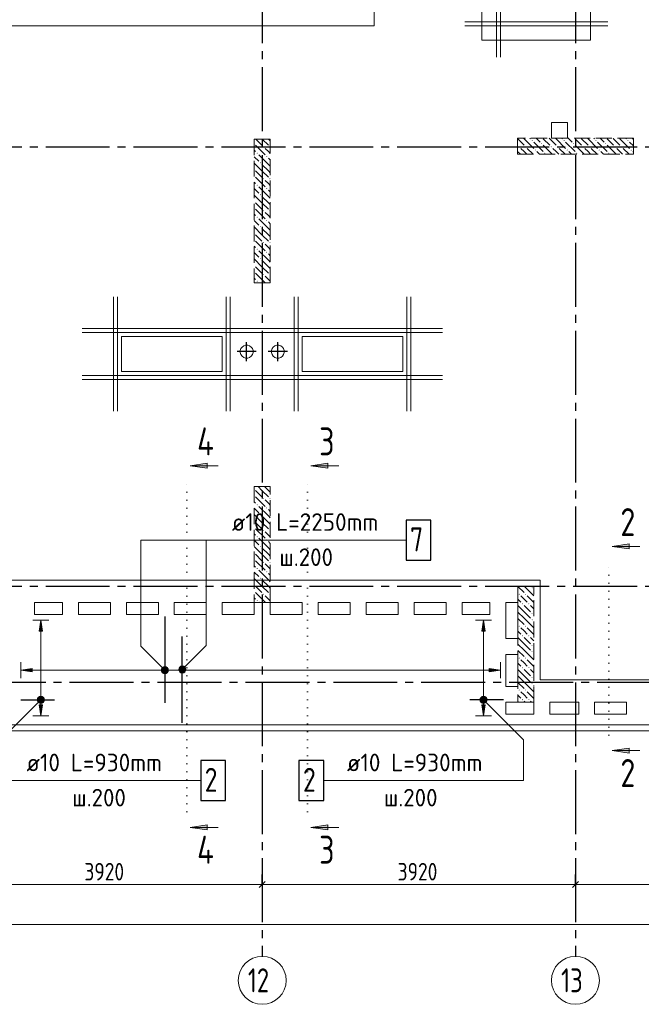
# Model space of a CAD drawing. Header units: millimetres. Extents: x 0 to 61017, y 0 to 42000.
# Tile 6 of 16: x 14685 to 22464, y 16370 to 28695. Entities that reach past the tile are written whole.
import ezdxf

# ---------------------------------------------------------------- set-up
doc = ezdxf.new("R2010")
doc.units = ezdxf.units.MM
for name, pattern in [('______2', [270, 200, -70]), ('______5', [1100, 800, -100, 100, -100]), ('______9', [100, 0, -100])]:
    doc.linetypes.add(name, pattern=pattern)
for name, color, linetype, lineweight in [('Standard', 7, 'Continuous', 25), ('ЖБ Перекрытие верхний уровень', 7, 'Continuous', 35), ('ЖБ Пилон', 7, 'Continuous', 35), ('Обрамление проемов стержнями', 7, 'Continuous', 25), ('Оси', 40, '______5', 18), ('Позиционная метка линия выноска', 7, 'Continuous', 13), ('Позиционная метка номер позиции', 7, 'Continuous', 13), ('Узлы символ', 7, 'Continuous', 25)]:
    doc.layers.add(name, color=color, linetype=linetype, lineweight=lineweight)
doc.layers.add('Обрамление П-обр. равн.', color=7, linetype='Continuous', lineweight=25, true_color=0x5f1e0f)
doc.styles.add('GOST 2.304-81', font='txt')
doc.styles.add('ISOCPEUR', font='txt')

msp = doc.modelspace()

# ---------------------------------------------------------------- hatches: boundary and pattern name
at = {"layer": 'ЖБ Пилон', "linetype": 'Continuous', "lineweight": 18, "transparency": 33554687}
for points in [[(17620, 27147), (17623, 27143), (17620, 27140)], [(21090, 27183), (21097, 27190), (21103, 27183), (21097, 27177)], [(21210, 27143), (21217, 27150), (21223, 27143), (21217, 27137)], [(21490, 27183), (21497, 27190), (21503, 27183), (21497, 27177)], [(21610, 27143), (21617, 27150), (21623, 27143), (21617, 27137)], [(21890, 27183), (21897, 27190), (21903, 27183), (21897, 27177)], [(22010, 27143), (22017, 27150), (22023, 27143), (22017, 27137)], [(22290, 27183), (22297, 27190), (22303, 27183), (22297, 27177)], [(17650, 27023), (17657, 27030), (17663, 27023), (17657, 27017)], [(17730, 27103), (17737, 27110), (17743, 27103), (17737, 27097)], [(17810, 27103), (17817, 27110), (17820, 27107), (17820, 27100), (17817, 27097)], [(20930, 27103), (20937, 27110), (20943, 27103), (20937, 27097)], [(21010, 27103), (21017, 27110), (21023, 27103), (21017, 27097)], [(21130, 27063), (21137, 27070), (21143, 27063), (21137, 27057)], [(21250, 27023), (21257, 27030), (21263, 27023), (21257, 27017)], [(21330, 27103), (21337, 27110), (21343, 27103), (21337, 27097)], [(21410, 27103), (21417, 27110), (21423, 27103), (21417, 27097)], [(21530, 27063), (21537, 27070), (21543, 27063), (21537, 27057)], [(21650, 27023), (21657, 27030), (21663, 27023), (21657, 27017)], [(21730, 27103), (21737, 27110), (21743, 27103), (21737, 27097)], [(21810, 27103), (21817, 27110), (21823, 27103), (21817, 27097)], [(21930, 27063), (21937, 27070), (21943, 27063), (21937, 27057)], [(22050, 27023), (22057, 27030), (22063, 27023), (22057, 27017)], [(22130, 27103), (22137, 27110), (22143, 27103), (22137, 27097)], [(22210, 27103), (22217, 27110), (22223, 27103), (22217, 27097)], [(22330, 27063), (22337, 27070), (22343, 27063), (22337, 27057)], [(17690, 26903), (17697, 26910), (17703, 26903), (17697, 26897)], [(17770, 26983), (17777, 26990), (17783, 26983), (17777, 26977)], [(17620, 26827), (17623, 26823), (17620, 26820)], [(17620, 26747), (17623, 26743), (17620, 26740)], [(17650, 26623), (17657, 26630), (17663, 26623), (17657, 26617)], [(17730, 26703), (17737, 26710), (17743, 26703), (17737, 26697)], [(17810, 26703), (17817, 26710), (17820, 26707), (17820, 26700), (17817, 26697)], [(17690, 26503), (17697, 26510), (17703, 26503), (17697, 26497)], [(17770, 26583), (17777, 26590), (17783, 26583), (17777, 26577)], [(17620, 26427), (17623, 26423), (17620, 26420)], [(17620, 26347), (17623, 26343), (17620, 26340)], [(17730, 26303), (17737, 26310), (17743, 26303), (17737, 26297)], [(17810, 26303), (17817, 26310), (17820, 26307), (17820, 26300), (17817, 26297)], [(17650, 26223), (17657, 26230), (17663, 26223), (17657, 26217)], [(17770, 26183), (17777, 26190), (17783, 26183), (17777, 26177)], [(17620, 26027), (17623, 26023), (17620, 26020)], [(17690, 26103), (17697, 26110), (17703, 26103), (17697, 26097)], [(17620, 25947), (17623, 25943), (17620, 25940)], [(17730, 25903), (17737, 25910), (17743, 25903), (17737, 25897)], [(17810, 25903), (17817, 25910), (17820, 25907), (17820, 25900), (17817, 25897)], [(17650, 25823), (17657, 25830), (17663, 25823), (17657, 25817)], [(17770, 25783), (17777, 25790), (17783, 25783), (17777, 25777)], [(17690, 25703), (17697, 25710), (17703, 25703), (17697, 25697)], [(17620, 25627), (17623, 25623), (17620, 25620)], [(17620, 25547), (17623, 25543), (17620, 25540)], [(17650, 25423), (17657, 25430), (17663, 25423), (17657, 25417)], [(17730, 25503), (17737, 25510), (17743, 25503), (17737, 25497)], [(17810, 25503), (17817, 25510), (17820, 25507), (17820, 25500), (17817, 25497)], [(17620, 22827), (17623, 22823), (17620, 22820)], [(17620, 22747), (17623, 22743), (17620, 22740)], [(17730, 22703), (17737, 22710), (17743, 22703), (17737, 22697)], [(17810, 22703), (17817, 22710), (17820, 22707), (17820, 22700), (17817, 22697)], [(17650, 22623), (17657, 22630), (17663, 22623), (17657, 22617)], [(17770, 22583), (17777, 22590), (17783, 22583), (17777, 22577)], [(17690, 22503), (17697, 22510), (17703, 22503), (17697, 22497)], [(17620, 22427), (17623, 22423), (17620, 22420)], [(17620, 22347), (17623, 22343), (17620, 22340)], [(17730, 22303), (17737, 22310), (17743, 22303), (17737, 22297)], [(17810, 22303), (17817, 22310), (17820, 22307), (17820, 22300), (17817, 22297)], [(17650, 22223), (17657, 22230), (17663, 22223), (17657, 22217)], [(17770, 22183), (17777, 22190), (17783, 22183), (17777, 22177)], [(17690, 22103), (17697, 22110), (17703, 22103), (17697, 22097)], [(17620, 22027), (17623, 22023), (17620, 22020)], [(17620, 21947), (17623, 21943), (17620, 21940)], [(17650, 21823), (17657, 21830), (17663, 21823), (17657, 21817)], [(17730, 21903), (17737, 21910), (17743, 21903), (17737, 21897)], [(17810, 21903), (17817, 21910), (17820, 21907), (17820, 21900), (17817, 21897)], [(17690, 21703), (17697, 21710), (17703, 21703), (17697, 21697)], [(17770, 21783), (17777, 21790), (17783, 21783), (17777, 21777)], [(17620, 21627), (17623, 21623), (17620, 21620)], [(21090, 21583), (21097, 21590), (21103, 21583), (21097, 21577)], [(17620, 21547), (17623, 21543), (17620, 21540)], [(17730, 21503), (17737, 21510), (17743, 21503), (17737, 21497)], [(17810, 21503), (17817, 21510), (17820, 21507), (17820, 21500), (17817, 21497)], [(20930, 21503), (20937, 21510), (20943, 21503), (20937, 21497)], [(21010, 21503), (21017, 21510), (21023, 21503), (21017, 21497)], [(17650, 21423), (17657, 21430), (17663, 21423), (17657, 21417)], [(20970, 21383), (20977, 21390), (20983, 21383), (20977, 21377)], [(21050, 21383), (21057, 21390), (21063, 21383), (21057, 21377)], [(21090, 21263), (21097, 21270), (21103, 21263), (21097, 21257)], [(20930, 21103), (20937, 21110), (20943, 21103), (20937, 21097)], [(21010, 21103), (21017, 21110), (21023, 21103), (21017, 21097)], [(21090, 21183), (21097, 21190), (21103, 21183), (21097, 21177)], [(20970, 20983), (20977, 20990), (20983, 20983), (20977, 20977)], [(21050, 20983), (21057, 20990), (21063, 20983), (21057, 20977)], [(21090, 20863), (21097, 20870), (21103, 20863), (21097, 20857)], [(20930, 20703), (20937, 20710), (20943, 20703), (20937, 20697)], [(21010, 20703), (21017, 20710), (21023, 20703), (21017, 20697)], [(21090, 20783), (21097, 20790), (21103, 20783), (21097, 20777)], [(20970, 20583), (20977, 20590), (20983, 20583), (20977, 20577)], [(21050, 20583), (21057, 20590), (21063, 20583), (21057, 20577)], [(21090, 20463), (21097, 20470), (21103, 20463), (21097, 20457)], [(21090, 20383), (21097, 20390), (21103, 20383), (21097, 20377)], [(20930, 20303), (20937, 20310), (20943, 20303), (20937, 20297)], [(21010, 20303), (21017, 20310), (21023, 20303), (21017, 20297)], [(20970, 20183), (20977, 20190), (20983, 20183), (20977, 20177)], [(21050, 20183), (21057, 20190), (21063, 20183), (21057, 20177)]]:
    msp.add_hatch(color=7, dxfattribs=at).paths.add_polyline_path(points, flags=16)
at = {"layer": 'Обрамление П-обр. равн.', "linetype": 'Continuous', "lineweight": 13, "transparency": 33554687}
for points in [[(14970, 21040), (14950, 21180), (14930, 21040)], [(20510, 21040), (20490, 21180), (20470, 21040)], [(16461, 20575), (16477, 20514), (16477, 20591)], [(16477, 20591), (16500, 20508), (16500, 20598)], [(16477, 20591), (16477, 20514), (16500, 20508)], [(16500, 20598), (16500, 20508), (16522, 20514)], [(16500, 20598), (16522, 20514), (16522, 20591)], [(16522, 20591), (16522, 20514), (16539, 20530)], [(16522, 20591), (16539, 20530), (16539, 20575)], [(16461, 20530), (16461, 20575), (16455, 20553)], [(16461, 20575), (16461, 20530), (16477, 20514)], [(16539, 20575), (16539, 20530), (16545, 20553)], [(20560, 20533), (20700, 20553), (20560, 20573)]]:
    msp.add_hatch(color=7, dxfattribs=at).paths.add_polyline_path(points)
for points in [[(14840, 20533), (14700, 20553), (14840, 20573)], [(14970, 20120), (14950, 19980), (14930, 20120)], [(20510, 20120), (20490, 19980), (20470, 20120)]]:
    msp.add_hatch(color=7, dxfattribs=at).paths.add_polyline_path(points, flags=16)
at = {"layer": 'Позиционная метка номер позиции', "linetype": 'Continuous', "lineweight": 13, "transparency": 33554687}
for points in [[(16468, 20521), (16511, 20596), (16457, 20541)], [(16457, 20541), (16511, 20596), (16489, 20596)], [(16457, 20541), (16489, 20596), (16457, 20564)], [(16457, 20564), (16489, 20596), (16468, 20584)], [(16468, 20521), (16532, 20584), (16511, 20596)], [(16489, 20509), (16532, 20584), (16468, 20521)], [(16489, 20509), (16543, 20564), (16532, 20584)], [(16677, 20571), (16752, 20528), (16688, 20592)], [(16688, 20592), (16763, 20549), (16709, 20603)], [(16688, 20592), (16752, 20528), (16763, 20549)], [(16709, 20603), (16763, 20549), (16763, 20571)], [(16709, 20603), (16763, 20571), (16731, 20603)], [(16731, 20603), (16763, 20571), (16752, 20592)], [(16511, 20509), (16543, 20564), (16489, 20509)], [(16511, 20509), (16543, 20541), (16543, 20564)], [(16543, 20541), (16511, 20509), (16532, 20521)], [(16677, 20549), (16731, 20517), (16677, 20571)], [(16677, 20571), (16731, 20517), (16752, 20528)], [(16709, 20517), (16677, 20549), (16688, 20528)], [(16677, 20549), (16709, 20517), (16731, 20517)], [(14993, 20169), (14939, 20223), (14918, 20212)], [(14993, 20191), (14961, 20223), (14939, 20223)], [(14993, 20191), (14939, 20223), (14993, 20169)], [(14961, 20223), (14993, 20191), (14982, 20212)], [(20447, 20191), (20479, 20223), (20458, 20212)], [(20479, 20223), (20447, 20191), (20447, 20169)], [(20479, 20223), (20447, 20169), (20501, 20223)], [(20501, 20223), (20447, 20169), (20458, 20148)], [(20501, 20223), (20458, 20148), (20522, 20212)], [(14982, 20148), (14918, 20212), (14907, 20191)], [(14982, 20148), (14907, 20191), (14961, 20137)], [(14961, 20137), (14907, 20191), (14907, 20169)], [(14961, 20137), (14907, 20169), (14939, 20137)], [(14939, 20137), (14907, 20169), (14918, 20148)], [(14993, 20169), (14918, 20212), (14982, 20148)], [(20522, 20212), (20458, 20148), (20479, 20137)], [(20522, 20212), (20479, 20137), (20533, 20191)], [(20533, 20191), (20479, 20137), (20501, 20137)], [(20533, 20191), (20501, 20137), (20533, 20169)], [(20533, 20169), (20501, 20137), (20522, 20148)]]:
    msp.add_hatch(color=7, dxfattribs=at).paths.add_polyline_path(points)
at = {"layer": 'Узлы символ', "linetype": 'Continuous', "lineweight": 13, "transparency": 33554687}
for points in [[(17030, 23082), (16820, 23112), (17030, 23142)], [(18540, 23082), (18330, 23112), (18540, 23142)], [(22310, 22072), (22100, 22102), (22310, 22132)], [(22310, 19515), (22100, 19545), (22310, 19575)], [(17030, 18555), (16820, 18585), (17030, 18615)], [(18540, 18555), (18330, 18585), (18540, 18615)]]:
    msp.add_hatch(color=7, dxfattribs=at).paths.add_polyline_path(points, flags=16)

# ---------------------------------------------------------------- linework, layer by layer
at = {"layer": 'Standard', "color": 8, "linetype": '______5', "lineweight": -3, "transparency": 33554687}
for p, q in [((17525, 24420), (17525, 24660)), ((17915, 24420), (17915, 24660)), ((17645, 24540), (17405, 24540)), ((18035, 24540), (17795, 24540))]:
    msp.add_line(p, q, dxfattribs=at)
at = {"layer": 'Standard', "color": 251, "linetype": 'Continuous', "lineweight": -3, "true_color": 0x656565, "transparency": 33554687}
for p, q in [((17720, 17870), (17720, 17995)), ((21640, 17870), (21640, 17995)), ((17720, 17870), (17720, 17745)), ((17720, 17870), (17720, 17418)), ((21640, 17870), (21640, 17745)), ((21640, 17870), (21640, 17418))]:
    msp.add_line(p, q, dxfattribs=at)
at = {"layer": 'Standard', "color": 7, "linetype": 'Continuous', "lineweight": 25, "transparency": 33554687}
for p, q in [((17682, 17833), (17758, 17907)), ((21602, 17833), (21677, 17907))]:
    msp.add_line(p, q, dxfattribs=at)
at = {"layer": 'Standard', "color": 7, "linetype": 'Continuous', "lineweight": 13, "transparency": 33554687}
for p, q in [((13800, 17870), (17720, 17870)), ((17720, 17870), (21640, 17870)), ((21640, 17870), (24940, 17870)), ((49280, 17370), (7200, 17370))]:
    msp.add_line(p, q, dxfattribs=at)
at = {"layer": 'Standard', "color": 254, "linetype": 'Continuous', "lineweight": 13, "true_color": 0xc4c4ff, "transparency": 33554687}
msp.add_lwpolyline([(7029, 19795), (49781, 19795), (49781, 34901), (7029, 34901), (7029, 19795)], dxfattribs=at)
at = {"layer": 'ЖБ Перекрытие верхний уровень', "color": 7, "linetype": 'Continuous', "lineweight": 18, "transparency": 33554687}
for p, q in [((21540, 27410), (21340, 27410)), ((21340, 27410), (21340, 27210)), ((21540, 27210), (21540, 27410)), ((21340, 27210), (21540, 27210)), ((17220, 24730), (15960, 24730)), ((15960, 24730), (15960, 24290)), ((17220, 24290), (17220, 24730)), ((19480, 24730), (18220, 24730)), ((18220, 24730), (18220, 24290)), ((19480, 24290), (19480, 24730)), ((17453, 24577), (17445, 24553)), ((17445, 24553), (17445, 24527)), ((17445, 24527), (17453, 24503)), ((17468, 24597), (17453, 24577)), ((17488, 24612), (17468, 24597)), ((17512, 24620), (17488, 24612)), ((17538, 24620), (17512, 24620)), ((17562, 24612), (17538, 24620)), ((17582, 24597), (17562, 24612)), ((17597, 24577), (17582, 24597)), ((17605, 24553), (17597, 24577)), ((17597, 24503), (17605, 24527)), ((17605, 24527), (17605, 24553)), ((17843, 24577), (17835, 24553)), ((17835, 24553), (17835, 24527)), ((17835, 24527), (17843, 24503)), ((17858, 24597), (17843, 24577)), ((17878, 24612), (17858, 24597)), ((17902, 24620), (17878, 24612)), ((17928, 24620), (17902, 24620)), ((17952, 24612), (17928, 24620)), ((17972, 24597), (17952, 24612)), ((17987, 24577), (17972, 24597)), ((17995, 24553), (17987, 24577)), ((17987, 24503), (17995, 24527)), ((17995, 24527), (17995, 24553)), ((17453, 24503), (17468, 24483)), ((17468, 24483), (17488, 24468)), ((17488, 24468), (17512, 24460)), ((17512, 24460), (17538, 24460)), ((17538, 24460), (17562, 24468)), ((17562, 24468), (17582, 24483)), ((17582, 24483), (17597, 24503)), ((17843, 24503), (17858, 24483)), ((17858, 24483), (17878, 24468)), ((17878, 24468), (17902, 24460)), ((17902, 24460), (17928, 24460)), ((17928, 24460), (17952, 24468)), ((17952, 24468), (17972, 24483)), ((17972, 24483), (17987, 24503)), ((15960, 24290), (17220, 24290)), ((18220, 24290), (19480, 24290)), ((14870, 21250), (14870, 21400)), ((14870, 21400), (15220, 21400)), ((15220, 21400), (15220, 21250)), ((15420, 21400), (15820, 21400)), ((15420, 21250), (15420, 21400)), ((15820, 21400), (15820, 21250)), ((16020, 21250), (16020, 21400)), ((16020, 21400), (16420, 21400)), ((16420, 21400), (16420, 21250)), ((16620, 21250), (16620, 21400)), ((16620, 21400), (17020, 21400)), ((17020, 21400), (17020, 21250)), ((17220, 21250), (17220, 21400)), ((17220, 21400), (17620, 21400)), ((17620, 21400), (17620, 21250)), ((17820, 21250), (17820, 21400)), ((17820, 21400), (18220, 21400)), ((18220, 21400), (18220, 21250)), ((18420, 21250), (18420, 21400)), ((18420, 21400), (18820, 21400)), ((18820, 21400), (18820, 21250)), ((19020, 21250), (19020, 21400)), ((19020, 21400), (19420, 21400)), ((19420, 21400), (19420, 21250)), ((19620, 21250), (19620, 21400)), ((19620, 21400), (20020, 21400)), ((20020, 21400), (20020, 21250)), ((20220, 21250), (20220, 21400)), ((20220, 21400), (20570, 21400)), ((20570, 21400), (20570, 21250)), ((20770, 21400), (20920, 21400)), ((20770, 20950), (20770, 21400)), ((20920, 21400), (20920, 20950)), ((15220, 21250), (14870, 21250)), ((15820, 21250), (15420, 21250)), ((16420, 21250), (16020, 21250)), ((17020, 21250), (16620, 21250)), ((17620, 21250), (17220, 21250)), ((18220, 21250), (17820, 21250)), ((18820, 21250), (18420, 21250)), ((19420, 21250), (19020, 21250)), ((20020, 21250), (19620, 21250)), ((20570, 21250), (20220, 21250)), ((20920, 20950), (20770, 20950)), ((20770, 20350), (20770, 20750)), ((20770, 20750), (20920, 20750)), ((20920, 20750), (20920, 20350)), ((20920, 20350), (20770, 20350)), ((20770, 20150), (21120, 20150)), ((20770, 20000), (20770, 20150)), ((21120, 20150), (21120, 20000)), ((21320, 20000), (21320, 20150)), ((21320, 20150), (21680, 20150)), ((21680, 20150), (21680, 20000)), ((21880, 20000), (21880, 20150)), ((21880, 20150), (22280, 20150)), ((22280, 20150), (22280, 20000)), ((21120, 20000), (20770, 20000)), ((21680, 20000), (21320, 20000)), ((22280, 20000), (21880, 20000)), ((7100, 19870), (28240, 19870))]:
    msp.add_line(p, q, dxfattribs=at)
at = {"layer": 'ЖБ Пилон', "color": 253, "linetype": '______2', "lineweight": 13, "true_color": 0xa0a0a0, "transparency": 33554687}
for p, q in [((17620, 27200), (17620, 25400)), ((17820, 27200), (17620, 27200)), ((17820, 25400), (17820, 27200)), ((22365, 27210), (20915, 27210)), ((20915, 27210), (20915, 27010)), ((22365, 27010), (22365, 27210)), ((20915, 27010), (22365, 27010)), ((17620, 25400), (17820, 25400)), ((17620, 22850), (17620, 21400)), ((17820, 22850), (17620, 22850)), ((17820, 21400), (17820, 22850)), ((20920, 21600), (20920, 20150)), ((21120, 21600), (20920, 21600)), ((21120, 20150), (21120, 21600)), ((17620, 21400), (17820, 21400)), ((20920, 20150), (21120, 20150))]:
    msp.add_line(p, q, dxfattribs=at)
at = {"layer": 'ЖБ Пилон', "color": 9, "linetype": 'Continuous', "lineweight": 18, "true_color": 0xc7c7c7, "transparency": 33554687}
for p, q in [((17637, 27123), (17757, 27003)), ((17640, 27200), (17717, 27123)), ((17720, 27200), (17797, 27123)), ((17800, 27200), (17820, 27180)), ((20917, 27203), (20915, 27205)), ((20915, 27125), (20917, 27123)), ((20917, 27203), (20997, 27123)), ((20990, 27210), (20997, 27203)), ((20997, 27203), (21117, 27083)), ((21070, 27210), (21077, 27203)), ((21117, 27163), (21237, 27043)), ((21157, 27203), (21150, 27210)), ((21197, 27163), (21157, 27203)), ((21237, 27203), (21317, 27123)), ((21237, 27123), (21350, 27010)), ((21317, 27203), (21310, 27210)), ((21317, 27203), (21397, 27123)), ((21390, 27210), (21397, 27203)), ((21397, 27203), (21517, 27083)), ((21470, 27210), (21477, 27203)), ((21517, 27163), (21637, 27043)), ((21557, 27203), (21550, 27210)), ((21597, 27163), (21557, 27203)), ((21637, 27203), (21717, 27123)), ((21637, 27123), (21750, 27010)), ((21717, 27203), (21710, 27210)), ((21717, 27203), (21797, 27123)), ((21790, 27210), (21797, 27203)), ((21797, 27203), (21917, 27083)), ((21870, 27210), (21877, 27203)), ((21917, 27163), (22037, 27043)), ((21957, 27203), (21950, 27210)), ((21997, 27163), (21957, 27203)), ((22037, 27203), (22117, 27123)), ((22037, 27123), (22150, 27010)), ((22117, 27203), (22110, 27210)), ((22117, 27203), (22197, 27123)), ((22190, 27210), (22197, 27203)), ((22197, 27203), (22317, 27083)), ((22270, 27210), (22277, 27203)), ((22317, 27163), (22365, 27115)), ((22357, 27203), (22350, 27210)), ((22365, 27195), (22357, 27203)), ((17620, 27060), (17637, 27043)), ((17797, 26883), (17677, 27003)), ((17797, 27043), (17757, 27083)), ((17820, 27020), (17797, 27043)), ((20915, 27045), (20950, 27010)), ((20997, 27043), (20957, 27083)), ((21030, 27010), (20997, 27043)), ((21037, 27083), (21110, 27010)), ((21157, 27043), (21190, 27010)), ((21397, 27043), (21357, 27083)), ((21430, 27010), (21397, 27043)), ((21437, 27083), (21510, 27010)), ((21557, 27043), (21590, 27010)), ((21797, 27043), (21757, 27083)), ((21830, 27010), (21797, 27043)), ((21837, 27083), (21910, 27010)), ((21957, 27043), (21990, 27010)), ((22197, 27043), (22157, 27083)), ((22230, 27010), (22197, 27043)), ((22237, 27083), (22310, 27010)), ((22357, 27043), (22365, 27035)), ((17620, 26980), (17677, 26923)), ((17717, 26803), (17620, 26900)), ((17717, 26883), (17797, 26803)), ((17797, 26963), (17820, 26940)), ((17797, 26883), (17820, 26860)), ((17637, 26803), (17717, 26723)), ((17717, 26803), (17797, 26723)), ((17797, 26803), (17820, 26780)), ((17620, 26660), (17637, 26643)), ((17637, 26723), (17757, 26603)), ((17797, 26643), (17757, 26683)), ((17820, 26620), (17797, 26643)), ((17620, 26580), (17677, 26523)), ((17717, 26403), (17620, 26500)), ((17797, 26483), (17677, 26603)), ((17797, 26563), (17820, 26540)), ((17637, 26403), (17717, 26323)), ((17717, 26483), (17797, 26403)), ((17717, 26403), (17797, 26323)), ((17797, 26483), (17820, 26460)), ((17797, 26403), (17820, 26380)), ((17620, 26260), (17637, 26243)), ((17637, 26323), (17757, 26203)), ((17797, 26243), (17757, 26283)), ((17620, 26180), (17677, 26123)), ((17797, 26083), (17677, 26203)), ((17820, 26220), (17797, 26243)), ((17797, 26163), (17820, 26140)), ((17717, 26003), (17620, 26100)), ((17717, 26083), (17797, 26003)), ((17797, 26083), (17820, 26060)), ((17637, 26003), (17717, 25923)), ((17637, 25923), (17757, 25803)), ((17717, 26003), (17797, 25923)), ((17797, 25843), (17757, 25883)), ((17797, 26003), (17820, 25980)), ((17620, 25860), (17637, 25843)), ((17620, 25780), (17677, 25723)), ((17797, 25683), (17677, 25803)), ((17820, 25820), (17797, 25843)), ((17797, 25763), (17820, 25740)), ((17717, 25603), (17620, 25700)), ((17717, 25683), (17797, 25603)), ((17797, 25683), (17820, 25660)), ((17637, 25603), (17717, 25523)), ((17637, 25523), (17757, 25403)), ((17717, 25603), (17797, 25523)), ((17797, 25603), (17820, 25580)), ((17620, 25460), (17637, 25443)), ((17680, 25400), (17677, 25403)), ((17797, 25443), (17757, 25483)), ((17820, 25420), (17797, 25443)), ((17637, 22803), (17717, 22723)), ((17717, 22803), (17670, 22850)), ((17717, 22803), (17797, 22723)), ((17750, 22850), (17797, 22803)), ((17797, 22803), (17820, 22780)), ((17637, 22723), (17757, 22603)), ((17797, 22643), (17757, 22683)), ((17620, 22660), (17637, 22643)), ((17620, 22580), (17677, 22523)), ((17797, 22483), (17677, 22603)), ((17820, 22620), (17797, 22643)), ((17797, 22563), (17820, 22540)), ((17717, 22403), (17620, 22500)), ((17717, 22483), (17797, 22403)), ((17797, 22483), (17820, 22460)), ((17637, 22403), (17717, 22323)), ((17637, 22323), (17757, 22203)), ((17717, 22403), (17797, 22323)), ((17797, 22403), (17820, 22380)), ((17620, 22260), (17637, 22243)), ((17797, 22083), (17677, 22203)), ((17797, 22243), (17757, 22283)), ((17820, 22220), (17797, 22243)), ((17620, 22180), (17677, 22123)), ((17717, 22003), (17620, 22100)), ((17717, 22083), (17797, 22003)), ((17797, 22163), (17820, 22140)), ((17797, 22083), (17820, 22060)), ((17637, 22003), (17717, 21923)), ((17717, 22003), (17797, 21923)), ((17797, 22003), (17820, 21980)), ((17620, 21860), (17637, 21843)), ((17637, 21923), (17757, 21803)), ((17797, 21843), (17757, 21883)), ((17820, 21820), (17797, 21843)), ((17620, 21780), (17677, 21723)), ((17717, 21603), (17620, 21700)), ((17797, 21683), (17677, 21803)), ((17797, 21763), (17820, 21740)), ((17637, 21603), (17717, 21523)), ((17717, 21683), (17797, 21603)), ((17717, 21603), (17797, 21523)), ((17797, 21683), (17820, 21660)), ((17797, 21603), (17820, 21580)), ((20920, 21600), (20997, 21523)), ((21000, 21600), (21117, 21483)), ((17620, 21460), (17637, 21443)), ((17637, 21523), (17757, 21403)), ((17797, 21443), (17757, 21483)), ((20997, 21443), (20957, 21483)), ((21037, 21483), (21120, 21400)), ((21117, 21563), (21120, 21560)), ((17680, 21400), (17677, 21403)), ((17820, 21420), (17797, 21443)), ((20920, 21440), (20957, 21403)), ((20997, 21283), (20920, 21360)), ((21037, 21403), (20997, 21443)), ((20997, 21363), (21077, 21283)), ((21077, 21363), (21120, 21320)), ((20920, 21280), (20997, 21203)), ((20920, 21200), (20997, 21123)), ((20997, 21283), (21077, 21203)), ((20997, 21203), (21117, 21083)), ((21120, 21240), (21117, 21243)), ((20997, 21043), (20957, 21083)), ((21037, 21083), (21120, 21000)), ((21117, 21163), (21120, 21160)), ((20920, 21040), (20957, 21003)), ((20997, 20883), (20920, 20960)), ((21037, 21003), (20997, 21043)), ((20997, 20963), (21077, 20883)), ((21077, 20963), (21120, 20920)), ((20920, 20880), (20997, 20803)), ((20997, 20883), (21077, 20803)), ((21120, 20840), (21117, 20843)), ((20920, 20800), (20997, 20723)), ((20997, 20803), (21117, 20683)), ((21117, 20763), (21120, 20760)), ((20920, 20640), (20957, 20603)), ((20997, 20643), (20957, 20683)), ((21037, 20603), (20997, 20643)), ((21037, 20683), (21120, 20600)), ((20997, 20483), (20920, 20560)), ((20920, 20480), (20997, 20403)), ((20997, 20563), (21077, 20483)), ((20997, 20483), (21077, 20403)), ((21077, 20563), (21120, 20520)), ((20920, 20400), (20997, 20323)), ((20997, 20403), (21117, 20283)), ((21120, 20440), (21117, 20443)), ((21117, 20363), (21120, 20360)), ((20920, 20240), (20957, 20203)), ((20997, 20243), (20957, 20283)), ((21037, 20203), (20997, 20243)), ((21037, 20283), (21120, 20200)), ((20930, 20150), (20920, 20160)), ((20997, 20163), (21010, 20150)), ((21077, 20163), (21090, 20150))]:
    msp.add_line(p, q, dxfattribs=at)
at = {"layer": 'Обрамление П-обр. равн.', "color": 7, "linetype": 'Continuous', "lineweight": 25, "transparency": 33554687}
for p, q in [((16500, 21225), (16500, 20145)), ((16720, 19895), (16720, 20975)), ((14700, 20180), (15120, 20180)), ((20740, 20180), (20320, 20180))]:
    msp.add_line(p, q, dxfattribs=at)
at = {"layer": 'Обрамление П-обр. равн.', "color": 251, "linetype": 'Continuous', "lineweight": 13, "true_color": 0x494949, "transparency": 33554687}
for p, q in [((14950, 21180), (14850, 21180)), ((14950, 21180), (14930, 21040)), ((14970, 21040), (14950, 21180)), ((14950, 21180), (15050, 21180)), ((14950, 21180), (14950, 21180)), ((20490, 21180), (20390, 21180)), ((20490, 21180), (20470, 21040)), ((20510, 21040), (20490, 21180)), ((20490, 21180), (20590, 21180)), ((20490, 21180), (20490, 21180)), ((14930, 21040), (14970, 21040)), ((14950, 20210), (14950, 21040)), ((20470, 21040), (20510, 21040)), ((20490, 20210), (20490, 21040)), ((14700, 20553), (14700, 20653)), ((16500, 20598), (16500, 20598)), ((20700, 20553), (20700, 20653)), ((14700, 20553), (14840, 20573)), ((14840, 20533), (14700, 20553)), ((14700, 20553), (14700, 20453)), ((14700, 20553), (14700, 20553)), ((14840, 20573), (14840, 20533)), ((14840, 20553), (16470, 20553)), ((16500, 20508), (16500, 20508)), ((16530, 20553), (20560, 20553)), ((20700, 20553), (20560, 20573)), ((20560, 20573), (20560, 20533)), ((20560, 20533), (20700, 20553)), ((20700, 20553), (20700, 20453)), ((20700, 20553), (20700, 20553)), ((14905, 20180), (14905, 20180)), ((14950, 19980), (14930, 20120)), ((14930, 20120), (14970, 20120)), ((14950, 20120), (14950, 20150)), ((14970, 20120), (14950, 19980)), ((14995, 20180), (14995, 20180)), ((20445, 20180), (20445, 20180)), ((20490, 19980), (20470, 20120)), ((20470, 20120), (20510, 20120)), ((20490, 20120), (20490, 20150)), ((20510, 20120), (20490, 19980)), ((20535, 20180), (20535, 20180)), ((14950, 19980), (14850, 19980)), ((14950, 19980), (15050, 19980)), ((14950, 19980), (14950, 19980)), ((20490, 19980), (20390, 19980)), ((20490, 19980), (20590, 19980)), ((20490, 19980), (20490, 19980))]:
    msp.add_line(p, q, dxfattribs=at)
at = {"layer": 'Обрамление П-обр. равн.', "color": 7, "linetype": 'Continuous', "lineweight": 25, "transparency": 33554687}
for points in [[(19520, 21930), (19830, 21930), (19830, 22430), (19520, 22430), (19520, 21930)], [(16950, 18920), (17260, 18920), (17260, 19420), (16950, 19420), (16950, 18920)], [(18180, 18920), (18490, 18920), (18490, 19420), (18180, 19420), (18180, 18920)]]:
    msp.add_lwpolyline(points, dxfattribs=at)
at = {"layer": 'Обрамление П-обр. равн.', "color": 251, "linetype": 'Continuous', "lineweight": 13, "true_color": 0x494949, "transparency": 33554687}
msp.add_circle((16500, 20553), 45, dxfattribs=at)
at = {"layer": 'Обрамление проемов стержнями', "color": 7, "linetype": 'Continuous', "lineweight": 18, "transparency": 33554687}
for p, q in [((20255, 28670), (22045, 28670)), ((20255, 28620), (22045, 28620)), ((15860, 23795), (15860, 25225)), ((15910, 23795), (15910, 25225)), ((17270, 23795), (17270, 25225)), ((17320, 23795), (17320, 25225)), ((18120, 23795), (18120, 25225)), ((18170, 23795), (18170, 25225)), ((19530, 23795), (19530, 25225)), ((19580, 23795), (19580, 25225)), ((15465, 24830), (19975, 24830)), ((15465, 24780), (19975, 24780)), ((15465, 24240), (19975, 24240)), ((15465, 24190), (19975, 24190))]:
    msp.add_line(p, q, dxfattribs=at)
for points in [[(20650, 28225), (20650, 29321), (20649, 29327), (20647, 29332), (20645, 29337), (20641, 29341), (20637, 29345), (20632, 29347), (20627, 29349), (20621, 29350), (20350, 29350)], [(20700, 28225), (20700, 29321), (20701, 29327), (20703, 29332), (20705, 29337), (20709, 29341), (20713, 29345), (20718, 29347), (20723, 29349), (20729, 29350), (21000, 29350)]]:
    msp.add_lwpolyline(points, dxfattribs=at)
at = {"layer": 'Оси', "color": 8, "linetype": '______5', "lineweight": -3, "transparency": 33554687}
for p, q in [((17720, 35800), (17720, 16970)), ((21640, 35800), (21640, 16970)), ((49910, 27100), (4600, 27100)), ((49910, 21600), (4600, 21600)), ((50210, 20400), (4600, 20400))]:
    msp.add_line(p, q, dxfattribs=at)
at = {"layer": 'Оси', "color": 7, "linetype": 'Continuous', "lineweight": 13, "transparency": 33554687}
for centre in [(17720, 16670), (21640, 16670)]:
    msp.add_circle(centre, 300, dxfattribs=at)
at = {"layer": 'Позиционная метка линия выноска', "color": 251, "linetype": 'Continuous', "lineweight": 13, "true_color": 0x494949, "transparency": 33554687}
for points in [[(7380, 21450), (7380, 34220), (13610, 34220), (13610, 31280), (11770, 31280), (11770, 30280), (13610, 30280), (13610, 28620), (19120, 28620), (19120, 29120), (20470, 29120), (20470, 28440), (21830, 28440), (21830, 30280), (23670, 30280), (23670, 31280), (21830, 31280), (21830, 34220), (34930, 34220)], [(7150, 21680), (10680, 21680), (10680, 20430), (14240, 20430), (14240, 21680), (21200, 21680), (21200, 20430), (24760, 20430), (24760, 21680), (31440, 21680)]]:
    msp.add_lwpolyline(points, dxfattribs=at)
at = {"layer": 'Позиционная метка номер позиции', "color": 7, "linetype": 'Continuous', "lineweight": 13, "transparency": 33554687}
for p, q in [((16468, 20584), (16468, 20584)), ((16532, 20584), (16532, 20584)), ((16688, 20592), (16688, 20592)), ((16752, 20592), (16752, 20592)), ((16468, 20521), (16468, 20521)), ((16532, 20521), (16532, 20521)), ((16688, 20528), (16688, 20528)), ((16752, 20528), (16752, 20528)), ((14918, 20212), (14918, 20212)), ((14918, 20148), (14918, 20148)), ((14982, 20212), (14982, 20212)), ((14982, 20148), (14982, 20148)), ((20458, 20212), (20458, 20212)), ((20458, 20148), (20458, 20148)), ((20522, 20212), (20522, 20212)), ((20522, 20148), (20522, 20148))]:
    msp.add_line(p, q, dxfattribs=at)
for points in [[(16500, 20553), (16200, 20853), (16200, 22180), (19520, 22180)], [(16720, 20560), (17020, 20860), (17020, 22180), (19520, 22180)], [(14950, 20180), (14450, 19680), (14450, 19170), (16950, 19170)], [(20490, 20180), (20990, 19680), (20990, 19170), (18490, 19170)]]:
    msp.add_lwpolyline(points, dxfattribs=at)
for centre in [(16500, 20553), (16720, 20560), (14950, 20180), (20490, 20180)]:
    msp.add_circle(centre, 45, dxfattribs=at)
at = {"layer": 'Узлы символ', "color": 7, "linetype": 'Continuous', "lineweight": 13, "transparency": 33554687}
for p, q in [((16820, 23112), (17030, 23142)), ((16820, 23112), (17167, 23112)), ((16820, 23112), (16820, 23112)), ((16820, 23112), (16820, 23112)), ((16820, 23112), (16820, 23112)), ((17030, 23082), (16820, 23112)), ((17030, 23142), (17030, 23082)), ((17030, 23112), (17045, 23112)), ((18330, 23112), (18540, 23142)), ((18330, 23112), (18677, 23112)), ((18330, 23112), (18330, 23112)), ((18330, 23112), (18330, 23112)), ((18330, 23112), (18330, 23112)), ((18540, 23082), (18330, 23112)), ((18540, 23142), (18540, 23082)), ((18540, 23112), (18555, 23112)), ((22100, 22102), (22310, 22132)), ((22100, 22102), (22447, 22102)), ((22100, 22102), (22100, 22102)), ((22100, 22102), (22100, 22102)), ((22100, 22102), (22100, 22102)), ((22310, 22072), (22100, 22102)), ((22310, 22132), (22310, 22072)), ((22310, 22102), (22325, 22102)), ((22100, 19545), (22310, 19575)), ((22100, 19545), (22447, 19545)), ((22100, 19545), (22100, 19545)), ((22100, 19545), (22100, 19545)), ((22100, 19545), (22100, 19545)), ((22310, 19515), (22100, 19545)), ((22310, 19575), (22310, 19515)), ((22310, 19545), (22325, 19545)), ((16820, 18585), (17030, 18615)), ((17030, 18615), (17030, 18555)), ((18330, 18585), (18540, 18615)), ((18540, 18615), (18540, 18555)), ((16820, 18585), (17167, 18585)), ((16820, 18585), (16820, 18585)), ((16820, 18585), (16820, 18585)), ((16820, 18585), (16820, 18585)), ((17030, 18555), (16820, 18585)), ((17030, 18585), (17045, 18585)), ((18330, 18585), (18677, 18585)), ((18330, 18585), (18330, 18585)), ((18330, 18585), (18330, 18585)), ((18330, 18585), (18330, 18585)), ((18540, 18555), (18330, 18585)), ((18540, 18585), (18555, 18585))]:
    msp.add_line(p, q, dxfattribs=at)
at = {"layer": 'Узлы символ', "color": 7, "linetype": '______9', "lineweight": 13, "transparency": 33554687}
for p, q in [((16778, 18778), (16778, 22889)), ((18288, 18778), (18288, 22889)), ((22058, 19739), (22058, 21879))]:
    msp.add_line(p, q, dxfattribs=at)

# ---------------------------------------------------------------- texts
at = {"layer": 'Standard', "color": 7, "linetype": 'Continuous', "lineweight": 25, "transparency": 33554687, "char_height": 220, "attachment_point": 7, "style": 'GOST 2.304-81'}
for insert, width in [((15494, 17920), 657.05), ((19414, 17920), 657.06)]:
    msp.add_mtext('3920', dxfattribs=dict(at, insert=insert, width=width))
at = {"layer": 'Обрамление П-обр. равн.', "color": 7, "linetype": 'Continuous', "lineweight": 13, "transparency": 33554687, "attachment_point": 7, "style": 'ISOCPEUR'}
for s, insert, char_height, width in [('\\W0.96;ø10 L=2250mm ', (17340, 22297), 220, 2150.52), ('\\W0.78;7', (19570, 22040), 300, 326.41), ('\\W0.95;ш.200 ', (17934, 21857), 220, 962.12), ('\\W0.96;ø10 L=930mm ', (14770, 19287), 220, 1996.29), ('\\W0.96;ø10 L=930mm ', (18780, 19287), 220, 1996.29), ('\\W0.78;2', (17000, 19030), 300, 326.41), ('\\W0.78;2', (18230, 19030), 300, 326.41), ('\\W0.95;ш.200 ', (15342, 18847), 220, 962.14), ('\\W0.95;ш.200 ', (19242, 18847), 220, 962.14)]:
    msp.add_mtext(s, dxfattribs=dict(at, insert=insert, char_height=char_height, width=width))
at = {"layer": 'Оси', "color": 7, "linetype": 'Continuous', "lineweight": 25, "transparency": 33554687, "char_height": 300, "width": 472.29, "attachment_point": 7, "style": 'ISOCPEUR'}
for s, insert in [('\\W0.75;12', (17540, 16520)), ('\\W0.75;13', (21460, 16520))]:
    msp.add_mtext(s, dxfattribs=dict(at, insert=insert))
at = {"layer": 'Узлы символ', "color": 7, "linetype": 'Continuous', "lineweight": 35, "transparency": 33554687, "char_height": 350, "attachment_point": 7, "style": 'ISOCPEUR'}
for s, insert, width in [('\\W0.80;4', (16905, 23241), 419.81), ('\\W0.78;3', (18432, 23241), 380.8), ('\\W0.78;2', (22202, 22231), 380.82), ('\\W0.78;2', (22202, 19090), 380.82), ('\\W0.80;4', (16905, 18130), 419.81), ('\\W0.78;3', (18432, 18130), 380.8)]:
    msp.add_mtext(s, dxfattribs=dict(at, insert=insert, width=width))

doc.saveas('drawing.dxf')
